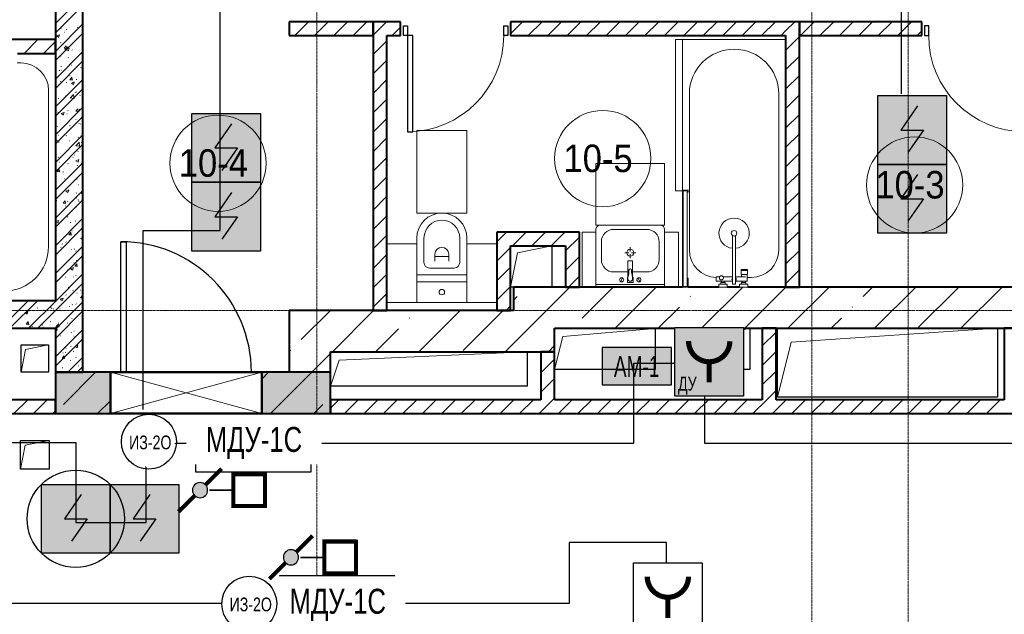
# Model space of a CAD drawing. Header units: millimetres. Extents: x -816133 to 919604, y 87941 to 147341.
# Tile 140 of 256: x -25812 to -18652, y 129264 to 133589. Entities that reach past the tile are written whole.
import ezdxf
from ezdxf.enums import TextEntityAlignment as Align

# ---------------------------------------------------------------- set-up
doc = ezdxf.new("R2010")
doc.units = ezdxf.units.MM
doc.set_wipeout_variables(frame=1)
doc.linetypes.add('ADSK_Линия сетки', pattern=[25, 20, -2.5, 0, -2.5])
doc.linetypes.add('Линия сетки', pattern=[25, 20, -2.5, 0, -2.5])
for name, color, linetype, lineweight in [('_АПС_Оборудование', 1, 'Continuous', 30), ('A-000-M_MASS', 7, 'Continuous', 18), ('A-010-A_ROOM', 7, 'Continuous', 20), ('A-200-M_WALL', 7, 'Continuous', 18), ('A-200-M_WALL_EXT', 7, 'Continuous', 18), ('A-200-M_WALL_INT', 7, 'Continuous', 18), ('A-200-M_WALL_PAT', 7, 'Continuous', 40), ('A-314-M_WINDOW', 7, 'Continuous', 18), ('A-325-M_DOOR', 7, 'Continuous', 18), ('A-325-M_DOOR_PANEL', 7, 'Continuous', 30), ('A-700-M_FFE', 7, 'Continuous', 18), ('M-520-M_DRAINAGE_FW', 7, 'Continuous', 18), ('RC-Извещатели_пожарные', 1, 'Continuous', 30), ('Z-030-M_GRID', 7, 'Continuous', 9), ('Z-060-M_DETAIL', 7, 'Continuous', 18), ('ОС', 5, 'Continuous', 25), ('СОУЭ', 1, 'Continuous', 30), ('СС-011-ПОЖ-СИГНАЛИЗАЦИЯ', 1, 'Continuous', 30), ('УГО АПС и АПЗ$0$_АПС_Оборудование', 1, 'Continuous', 30), ('УГО АПС и АПЗ$0$СС-011-ПОЖ-СИГНАЛИЗАЦИЯ', 1, 'Continuous', 30)]:
    doc.layers.add(name, color=color, linetype=linetype, lineweight=lineweight)
for name, color, linetype in [('EI_HATCH_GALV', 7, 'Continuous'), ('АПС', 5, 'Continuous'), ('ССПС', 5, 'Continuous')]:
    doc.layers.add(name, color=color, linetype=linetype)
doc.styles.add('1111', font='ARIALN.TTF')
doc.styles.add('Arial Narrow', font='ARIALN.TTF', dxfattribs={"width": 0.9, "height": 600})
doc.styles.add('Arial_2', font='arial.ttf', dxfattribs={"width": 0.9, "height": 400})
doc.styles.add('ISOCPEUR', font='isocpeur.ttf', dxfattribs={"height": 300})
doc.styles.get("Standard").update_dxf_attribs({"font": 'isocpeur.ttf', "width": 0.9})

# ---------------------------------------------------------------- blocks, each defined once
blk = doc.blocks.new('10эт')
at = {"layer": 'A-200-M_WALL_PAT', "lineweight": 18}
h = blk.add_hatch(color=9, dxfattribs=at)
h.paths.add_polyline_path([(336751.7, 129601.1), (336751.7, 129901.1), (336251.7, 129901.1), (336251.7, 129601.1), (336345.6, 129601.1)])
h.paths.add_polyline_path([(335151.5, 129601.1), (335151.5, 129901.1), (334751.5, 129901.1), (334751.5, 129601.1), (334854.4, 129601.1)])
at = {"layer": 'A-000-M_MASS', "color": 9, "lineweight": 30}
for p, q in [((338062, 130521.1), (338062, 130821.1)), ((338362, 130821.1), (338362, 130521.1)), ((338081.7, 130521.1), (338062, 130521.1)), ((339111.7, 130221), (339111.7, 129921)), ((339601.7, 129921.1), (339601.7, 130221.1)), ((339801.7, 130221.1), (339801.7, 129921.1)), ((340001.7, 129721.1), (340001.7, 130221.1)), ((341601.7, 130221.1), (341601.7, 129721.1)), ((334501.7, 129901.1), (334501.7, 130101.1)), ((334501.7, 130101.1), (334701.7, 130101.1)), ((334701.7, 130101.1), (334701.7, 129901.1)), ((338181.7, 130051), (338181.7, 129801.3)), ((334701.7, 129901.1), (334501.7, 129901.1)), ((339111.7, 129921), (338381.7, 129921)), ((339801.7, 129921.1), (339601.7, 129921.1)), ((338181.7, 129801.3), (336751.7, 129801.3)), ((341601.7, 129721.1), (340001.7, 129721.1)), ((334496.7, 129196.1), (334496.7, 129406.1)), ((334496.7, 129406.1), (334706.7, 129406.1)), ((334706.7, 129406.1), (334706.7, 129196.1)), ((334706.7, 129196.1), (334496.7, 129196.1))]:
    blk.add_line(p, q, dxfattribs=at)
at = {"layer": 'A-000-M_MASS', "color": 9}
for p, q in [((338112, 130771.1), (338362, 130821.1)), ((338062, 130521.1), (338112, 130771.1)), ((338441.7, 130161), (339111.7, 130221)), ((339601.7, 129921.1), (339641.7, 130181.1)), ((339641.7, 130181.1), (339801.7, 130221.1)), ((340101.7, 130121.1), (341601.7, 130221.1)), ((334535.1, 130067.7), (334701.7, 130101.1)), ((338381.7, 129921), (338441.7, 130161)), ((340001.7, 129721.1), (340101.7, 130121.1)), ((334501.7, 129901.1), (334535.1, 130067.7)), ((336814.2, 129988.8), (338177.2, 130051)), ((336751.7, 129801.3), (336814.2, 129988.8)), ((334531.7, 129371.1), (334706.7, 129406.1)), ((334496.7, 129196.1), (334531.7, 129371.1))]:
    blk.add_line(p, q, dxfattribs=at)
at = {"layer": 'A-010-A_ROOM', "color": 9}
for centre in [(335934, 131421.9), (338731.5, 131455.8), (340999.7, 131263.8)]:
    blk.add_circle(centre, 350, dxfattribs=at)
at = {"layer": 'A-200-M_WALL', "color": 9, "lineweight": 40}
for p, q in [((335151.5, 129901.1), (334751.5, 129901.1)), ((334751.5, 129901.1), (334751.5, 129601.1)), ((336751.7, 129901.1), (336251.7, 129901.1)), ((336751.7, 129601.1), (336751.7, 129901.1)), ((336251.7, 129811.1), (336251.7, 129601.1)), ((334751.5, 129601.1), (335151.5, 129601.1)), ((336251.7, 129601.1), (336751.7, 129601.1))]:
    blk.add_line(p, q, dxfattribs=at)
at = {"layer": 'A-200-M_WALL_EXT', "color": 9, "lineweight": 40}
for p, q in [((338381.7, 130521.1), (338081.7, 130521.1)), ((338081.7, 130521.1), (338081.7, 130351)), ((339311.7, 130521.1), (338381.7, 130521.1)), ((339576.9, 130521.1), (339351.7, 130521.1)), ((339726.7, 130521.1), (339636.7, 130521.1)), ((343351.7, 130521.1), (339786.5, 130521.1)), ((336751.7, 130351), (336451.7, 130351)), ((336451.7, 130351), (336451.7, 129901.1)), ((338081.7, 130351), (336751.7, 130351)), ((338381.7, 130221.1), (343351.7, 130221.1)), ((338381.7, 130051), (338381.7, 130221.1)), ((336751.7, 130051), (338081.7, 130051)), ((336751.7, 129601.1), (336751.7, 130051)), ((338081.7, 130051), (338381.7, 130051)), ((335151.5, 129901.1), (334751.5, 129901.1)), ((334751.5, 129901.1), (334751.5, 129601.1)), ((336451.7, 129901.1), (336251.7, 129901.1)), ((336251.7, 129811.1), (336251.7, 129601.1)), ((334751.5, 129601.1), (335151.5, 129601.1)), ((336251.7, 129601.1), (336451.7, 129601.1)), ((336451.7, 129601.1), (336751.7, 129601.1))]:
    blk.add_line(p, q, dxfattribs=at)
at = {"layer": 'A-200-M_WALL_INT', "color": 9, "lineweight": 40}
for p, q in [((334751.7, 136951.1), (334751.7, 130421.1)), ((334951.7, 129901.1), (334951.7, 136951.1)), ((337061.7, 132451.1), (336451.7, 132451.1)), ((336451.7, 132451.1), (336451.7, 132351.1)), ((337061.7, 132451.1), (337061.7, 130351.1)), ((337161.7, 132451.1), (337061.7, 132451.1)), ((337061.7, 132351.1), (337061.7, 132451.1)), ((337261.7, 132451.1), (337161.7, 132451.1)), ((337261.7, 132351.1), (337261.7, 132451.1)), ((340061.7, 132451.1), (338061.7, 132451.1)), ((338061.7, 132451.1), (338061.7, 132351.1)), ((340161.7, 132451.1), (340061.7, 132451.1)), ((340161.7, 130521.1), (340161.7, 132451.1)), ((341051.7, 132451.1), (340161.7, 132451.1)), ((340161.7, 132451.1), (340161.7, 132351.1)), ((341051.7, 132351.1), (341051.7, 132451.1)), ((334751.7, 132321.1), (332951.7, 132321.1)), ((334751.7, 132221.1), (334751.7, 132321.1)), ((336451.7, 132351.1), (337061.7, 132351.1)), ((337161.7, 130351.1), (337161.7, 132351.1)), ((337161.7, 132351.1), (337261.7, 132351.1)), ((338061.7, 132351.1), (340061.7, 132351.1)), ((340061.7, 132351.1), (340061.7, 130521.1)), ((340161.7, 132351.1), (341051.7, 132351.1)), ((334476.5, 132221.1), (334751.7, 132221.1)), ((338461.7, 130921.1), (337961.7, 130921.1)), ((337961.7, 130921.1), (337961.7, 130821.1)), ((338561.7, 130921.1), (338461.7, 130921.1)), ((338561.7, 130521.1), (338561.7, 130921.1)), ((337961.7, 130821.1), (337961.7, 130351)), ((338061.7, 130821.1), (338461.7, 130821.1)), ((338061.7, 130351), (338061.7, 130821.1)), ((338461.7, 130821.1), (338461.7, 130521.1)), ((338461.7, 130521.1), (338561.7, 130521.1)), ((340061.7, 130521.1), (340161.7, 130521.1)), ((334751.7, 130421.1), (333251.7, 130421.1)), ((337061.7, 130351.1), (337161.7, 130351.1)), ((337961.7, 130351), (338061.7, 130351)), ((333251.7, 130221.1), (334751.7, 130221.1)), ((334751.7, 130221.1), (334751.7, 129901.1)), ((339991.7, 130221.1), (339891.7, 130221.1)), ((339891.7, 130221.1), (339891.7, 129701.1)), ((339991.7, 129701.1), (339991.7, 130221.1)), ((341751.7, 130221.1), (341651.7, 130221.1)), ((341651.7, 130221.1), (341651.7, 129701.1)), ((338381.7, 130051), (338281.7, 130051)), ((338281.7, 130051), (338281.7, 129701.1)), ((338381.7, 129701.1), (338381.7, 130051)), ((334751.7, 129901.1), (334951.7, 129901.1)), ((334751.7, 129701.1), (333251.7, 129701.1)), ((334751.7, 129601.1), (334751.7, 129701.1)), ((338281.7, 129701.1), (336751.7, 129701.1)), ((336751.7, 129701.1), (336751.7, 129601.1)), ((339891.7, 129701.1), (338381.7, 129701.1)), ((341651.7, 129701.1), (339991.7, 129701.1)), ((333251.7, 129601.1), (334751.7, 129601.1)), ((336751.7, 129601.1), (345051.7, 129601.1))]:
    blk.add_line(p, q, dxfattribs=at)
at = {"layer": 'A-200-M_WALL_PAT', "color": 9, "linetype": 'Continuous', "lineweight": 9}
for p, q in [((334751.7, 132437.6), (334951.7, 132637.6)), ((334751.7, 132370.3), (334951.7, 132570.3)), ((334839.9, 132460.5), (334843.2, 132460.9)), ((334751.7, 132235.6), (334951.7, 132435.6)), ((334751.7, 132415.9), (334752.6, 132415.3)), ((334791.1, 132399.6), (334793.8, 132401.7)), ((334831.4, 132394.8), (334833.9, 132392.5)), ((334912.5, 132410.3), (334915.3, 132408.5)), ((334947.6, 132421.1), (334950.3, 132423.2)), ((336493, 132351.1), (336593, 132451.1)), ((336634.4, 132351.1), (336734.4, 132451.1)), ((336775.9, 132351.1), (336875.9, 132451.1)), ((336917.3, 132351.1), (337017.3, 132451.1)), ((337061.7, 132354.1), (337158.7, 132451.1)), ((337200.1, 132351.1), (337261.7, 132412.7)), ((338061.7, 132364.1), (338148.6, 132451.1)), ((338190.1, 132351.1), (338290.1, 132451.1)), ((338331.5, 132351.1), (338431.5, 132451.1)), ((338472.9, 132351.1), (338572.9, 132451.1)), ((338614.3, 132351.1), (338714.3, 132451.1)), ((338755.8, 132351.1), (338855.8, 132451.1)), ((338897.2, 132351.1), (338997.2, 132451.1)), ((339038.6, 132351.1), (339138.6, 132451.1)), ((339180, 132351.1), (339280, 132451.1)), ((339321.4, 132351.1), (339421.4, 132451.1)), ((339462.9, 132351.1), (339562.9, 132451.1)), ((339604.3, 132351.1), (339704.3, 132451.1)), ((339745.7, 132351.1), (339845.7, 132451.1)), ((339887.1, 132351.1), (339987.1, 132451.1)), ((340061.7, 132384.2), (340128.5, 132451.1)), ((340170, 132351.1), (340270, 132451.1)), ((340311.4, 132351.1), (340411.4, 132451.1)), ((340452.8, 132351.1), (340552.8, 132451.1)), ((340594.2, 132351.1), (340694.2, 132451.1)), ((340735.6, 132351.1), (340835.6, 132451.1)), ((340877.1, 132351.1), (340977.1, 132451.1)), ((334524.5, 132221.1), (334624.5, 132321.1)), ((334751.7, 132168.2), (334951.7, 132368.2)), ((334759.6, 132348.9), (334774.8, 132338.7)), ((334759.7, 132340.3), (334763, 132340.7)), ((334759.8, 132348.7), (334781.1, 132356.9)), ((334775, 132337.5), (334781.2, 132355.9)), ((334814, 132376.2), (334816.9, 132374.4)), ((334904.4, 132327.9), (334906.9, 132325.6)), ((334943.9, 132319.6), (334946.5, 132321.7)), ((337058.7, 132351.1), (337061.7, 132354.1)), ((340028.5, 132351.1), (340061.7, 132384.2)), ((340061.7, 132242.8), (340161.7, 132342.8)), ((341018.5, 132351.1), (341051.7, 132384.3)), ((334666, 132221.1), (334751.7, 132306.8)), ((334787.4, 132298.2), (334790, 132300.2)), ((334814.5, 132258.5), (334832.7, 132256.9)), ((334814.7, 132258.5), (334829.4, 132276)), ((334819.6, 132243.7), (334843.3, 132268.4)), ((334833, 132255.9), (334829.5, 132275)), ((334846.4, 132240.5), (334843, 132269.5)), ((334851.8, 132255.3), (334854.7, 132253.5)), ((334871.7, 132245.4), (334875.1, 132245.8)), ((334948.3, 132255.5), (334951.6, 132255.9)), ((337061.7, 132212.7), (337161.7, 132312.7)), ((334751.7, 132033.5), (334951.7, 132233.5)), ((334783.7, 132196.7), (334786.3, 132198.8)), ((334819.5, 132243.8), (334846.6, 132239.6)), ((334843.1, 132190.7), (334845.6, 132188.4)), ((334940.2, 132218.2), (334942.8, 132220.2)), ((334941.6, 132226.2), (334951.7, 132219.3)), ((334941.7, 132226), (334951.7, 132229.8)), ((340061.7, 132101.4), (340161.7, 132201.4)), ((334751.7, 131966.2), (334951.7, 132166.2)), ((334791.5, 132125.2), (334794.9, 132125.6)), ((334868.1, 132135.2), (334871.4, 132135.7)), ((334936.5, 132116.7), (334939.1, 132118.8)), ((337061.7, 132071.2), (337161.7, 132171.2)), ((334751.7, 131831.5), (334951.7, 132031.5)), ((334780, 132095.3), (334782.6, 132097.3)), ((334792.5, 132099.6), (334795.3, 132097.8)), ((334856.7, 132058.7), (334859.6, 132056.8)), ((334857, 132029.2), (334871.7, 132046.7)), ((334875.3, 132026.6), (334871.8, 132045.7)), ((334903.4, 132030.2), (334906.7, 132030.7)), ((340061.7, 131960), (340161.7, 132060)), ((334751.7, 131764.1), (334951.7, 131964.1)), ((334776.3, 131993.8), (334778.9, 131995.8)), ((334787.9, 132015), (334791.3, 132015.5)), ((334830.5, 132008.8), (334833, 132006.6)), ((334856.8, 132029.2), (334875, 132027.7)), ((334867.4, 132005.2), (334882.6, 131994.9)), ((334867.6, 132005), (334888.9, 132013.2)), ((334882.8, 131993.8), (334889, 132012.2)), ((334932.8, 132015.2), (334935.4, 132017.3)), ((337061.7, 131929.8), (337161.7, 132029.8)), ((334772.6, 131892.3), (334775.2, 131894.4)), ((334823.2, 131910), (334826.5, 131910.4)), ((334859.9, 131896.4), (334887.1, 131892.2)), ((334860, 131896.3), (334883.7, 131921)), ((334886.8, 131893.1), (334883.4, 131922.1)), ((334894.5, 131937.8), (334897.4, 131936)), ((334903.5, 131941.9), (334906, 131939.7)), ((334929.1, 131913.8), (334931.7, 131915.8)), ((337061.7, 131788.4), (337161.7, 131888.4)), ((340061.7, 131818.5), (340161.7, 131918.5)), ((334751.7, 131629.4), (334951.7, 131829.4)), ((334899.3, 131800), (334914, 131817.5)), ((334917.6, 131797.3), (334914, 131816.4)), ((334751.7, 131562.1), (334951.7, 131762.1)), ((334768.9, 131790.9), (334771.5, 131792.9)), ((334793.3, 131784.1), (334808.4, 131773.9)), ((334793.4, 131783.9), (334814.7, 131792.1)), ((334808.7, 131772.7), (334814.8, 131791.2)), ((334835.2, 131782), (334838, 131780.2)), ((334842.2, 131804.7), (334844.7, 131802.5)), ((334899.1, 131800), (334917.3, 131798.4)), ((334925.4, 131812.3), (334928, 131814.4)), ((334935.2, 131815.1), (334938.6, 131815.5)), ((337061.7, 131647), (337161.7, 131747)), ((340061.7, 131677.1), (340161.7, 131777.1)), ((334765.2, 131689.4), (334767.8, 131691.4)), ((334855.1, 131694.9), (334858.4, 131695.3)), ((334899.5, 131741.1), (334902.3, 131739.3)), ((334921.6, 131710.8), (334924.3, 131712.9)), ((334931.6, 131705), (334934.9, 131705.4)), ((334751.7, 131427.4), (334951.7, 131627.4)), ((334774.5, 131627.1), (334777.4, 131625.3)), ((334829.6, 131622.9), (334832.1, 131620.6)), ((334917.9, 131609.4), (334920.6, 131611.4)), ((334937.3, 131620.2), (334940.1, 131618.4)), ((337061.7, 131505.5), (337161.7, 131605.5)), ((340061.7, 131535.7), (340161.7, 131635.7)), ((334751.7, 131360), (334951.7, 131560)), ((334761.4, 131587.9), (334764.1, 131590)), ((334774.9, 131574.7), (334778.2, 131575.1)), ((334851.4, 131584.7), (334854.8, 131585.2)), ((334900.4, 131548.9), (334924.1, 131573.7)), ((334900.4, 131549.1), (334927.5, 131544.9)), ((334902.6, 131556), (334905.1, 131553.7)), ((334927.2, 131545.8), (334923.8, 131574.7)), ((334941.4, 131570.7), (334951.7, 131569.8)), ((334941.6, 131570.7), (334951.7, 131582.8)), ((334757.7, 131486.5), (334760.4, 131488.5)), ((334771.3, 131464.5), (334774.6, 131465)), ((334877.9, 131464.5), (334880.7, 131462.7)), ((334886.7, 131479.7), (334890, 131480.2)), ((334914.2, 131507.9), (334916.9, 131510)), ((337061.7, 131364.1), (337161.7, 131464.1)), ((340061.7, 131394.3), (340161.7, 131494.3)), ((334751.7, 131225.3), (334951.7, 131425.3)), ((334754, 131385), (334756.7, 131387)), ((334779.5, 131430.4), (334782.3, 131428.6)), ((334841.3, 131418.8), (334843.8, 131416.5)), ((334901, 131440.4), (334916.2, 131430.2)), ((334901.2, 131440.2), (334922.5, 131448.4)), ((334910.5, 131406.5), (334913.2, 131408.5)), ((334916.4, 131429), (334922.6, 131447.4)), ((334942.2, 131423.5), (334945, 131421.7)), ((334751.7, 131157.9), (334951.7, 131357.9)), ((334765.1, 131360.6), (334783.3, 131359)), ((334765.2, 131360.5), (334779.9, 131378.1)), ((334783.5, 131357.9), (334780, 131377)), ((334806.5, 131359.5), (334809.8, 131359.9)), ((337061.7, 131222.7), (337161.7, 131322.7)), ((340061.7, 131252.9), (340161.7, 131352.9)), ((334751.7, 131284.6), (334753, 131285.6)), ((334817.3, 131309.5), (334820.1, 131307.7)), ((334906.8, 131305), (334909.5, 131307)), ((334918.6, 131264.6), (334921.9, 131265)), ((334751.7, 131023.2), (334951.7, 131223.2)), ((334826.9, 131219.4), (334842, 131209.1)), ((334827, 131219.2), (334848.3, 131227.4)), ((334828.7, 131236.9), (334831.2, 131234.6)), ((334842.3, 131208), (334848.4, 131226.4)), ((334903.1, 131203.5), (334905.8, 131205.6)), ((334940.8, 131201.6), (334951.7, 131213)), ((334940.8, 131201.7), (334951.7, 131200)), ((337061.7, 131081.3), (337161.7, 131181.3)), ((340061.7, 131111.4), (340161.7, 131211.4)), ((334751.7, 130955.9), (334951.7, 131155.9)), ((334757.9, 131153.8), (334760.7, 131152)), ((334807.3, 131131.3), (334825.6, 131129.7)), ((334807.5, 131131.3), (334822.2, 131148.8)), ((334822.2, 131112.9), (334825, 131111.1)), ((334825.8, 131128.7), (334822.3, 131147.8)), ((334838.4, 131144.4), (334841.7, 131144.8)), ((334899.4, 131102.1), (334902.1, 131104.1)), ((334901.7, 131170), (334904.2, 131167.7)), ((334914.9, 131154.5), (334918.3, 131154.9)), ((334920.6, 131146.9), (334923.4, 131145.1)), ((334834.8, 131034.2), (334838.1, 131034.7)), ((334840.4, 131032.8), (334842.9, 131030.5)), ((334950.2, 131049.4), (334951.7, 131049.6)), ((337061.7, 130939.9), (337161.7, 131039.9)), ((340061.7, 130970), (340161.7, 131070)), ((334751.7, 130821.2), (334951.7, 131021.2)), ((334752.7, 130998.3), (334767.9, 130988.1)), ((334752.8, 130998.2), (334774.2, 131006.3)), ((334758.2, 131024.2), (334761.5, 131024.6)), ((334768.1, 130986.9), (334774.3, 131005.4)), ((334860, 130992), (334862.8, 130990.2)), ((334895.7, 131000.6), (334898.4, 131002.6)), ((334751.7, 130753.8), (334951.7, 130953.8)), ((334754.6, 130914), (334757.9, 130914.5)), ((334849.6, 130902), (334867.9, 130900.4)), ((334849.8, 130902), (334864.5, 130919.5)), ((334868.1, 130899.4), (334864.6, 130918.5)), ((334870, 130929.2), (334873.3, 130929.7)), ((334892, 130899.1), (334894.7, 130901.2)), ((337061.7, 130798.4), (337161.7, 130898.4)), ((337961.7, 130849.9), (338032.9, 130921.1)), ((338074.3, 130821.1), (338174.3, 130921.1)), ((338215.7, 130821.1), (338315.7, 130921.1)), ((338357.1, 130821.1), (338457.1, 130921.1)), ((340061.7, 130828.6), (340161.7, 130928.6)), ((334751.7, 130619.1), (334951.7, 130819.1)), ((334800.6, 130836.2), (334803.5, 130834.4)), ((334827.8, 130850.9), (334830.3, 130848.7)), ((334934.6, 130875.6), (334949.8, 130865.4)), ((334934.8, 130875.4), (334951.7, 130881.9)), ((334950, 130864.2), (334951.7, 130869.2)), ((338461.7, 130784.2), (338561.7, 130884.2)), ((334751.7, 130551.8), (334951.7, 130751.8)), ((334789.8, 130809), (334793.2, 130809.4)), ((334864.9, 130795.3), (334867.7, 130793.5)), ((334888.3, 130797.7), (334890.9, 130799.7)), ((334900.8, 130784), (334903.3, 130781.8)), ((337061.7, 130657), (337161.7, 130757)), ((337961.7, 130708.5), (338061.7, 130808.5)), ((338461.7, 130642.8), (338561.7, 130742.8)), ((340061.7, 130687.2), (340161.7, 130787.2)), ((334884.6, 130696.2), (334887.2, 130698.2)), ((334891.9, 130672.8), (334910.1, 130671.2)), ((334892.1, 130672.7), (334906.8, 130690.3)), ((334901.9, 130714.1), (334905.2, 130714.5)), ((334902.7, 130674.4), (334905.5, 130672.6)), ((334910.4, 130670.1), (334906.9, 130689.2)), ((334751.7, 130417.1), (334951.7, 130617.1)), ((334839.5, 130646.8), (334842, 130644.6)), ((334860.5, 130654.6), (334875.6, 130644.4)), ((334860.6, 130654.4), (334882, 130662.6)), ((334875.9, 130643.2), (334882.1, 130661.6)), ((334898.3, 130604), (334901.6, 130604.4)), ((337061.7, 130515.6), (337161.7, 130615.6)), ((337961.7, 130567.1), (338061.7, 130667.1)), ((338481.4, 130521.1), (338561.7, 130601.4)), ((340061.7, 130545.7), (340161.7, 130645.7)), ((334751.7, 130349.7), (334951.7, 130549.7)), ((334821.7, 130593.9), (334825, 130594.3)), ((334880.9, 130594.7), (334883.5, 130596.8)), ((334818.1, 130483.7), (334821.4, 130484.2)), ((334826.9, 130465), (334829.4, 130462.7)), ((334843.3, 130518.7), (334846.2, 130516.9)), ((334877.2, 130493.3), (334879.8, 130495.3)), ((334907.6, 130477.7), (334910.4, 130475.9)), ((334933.5, 130498.9), (334936.8, 130499.4)), ((334934.4, 130443.5), (334949.1, 130461)), ((334951.7, 130446.1), (334949.2, 130460)), ((337061.7, 130374.2), (337161.7, 130474.2)), ((337961.7, 130425.6), (338061.7, 130525.6)), ((338381.7, 130410.1), (338492.7, 130521.1)), ((338581.8, 130295.8), (338807, 130521.1)), ((338821.3, 130221.1), (339121.3, 130521.1)), ((339367.6, 130453), (339369.9, 130455.4)), ((339449.9, 130221.1), (339749.9, 130521.1)), ((339764.2, 130221.1), (340064.2, 130521.1)), ((340078.6, 130221.1), (340378.6, 130521.1)), ((340624.8, 130453), (340692.9, 130521.1)), ((340707.2, 130221.1), (341007.2, 130521.1)), ((341021.5, 130221.1), (341321.5, 130521.1)), ((341335.8, 130221.1), (341635.8, 130521.1)), ((334353.6, 130221.1), (334553.6, 130421.1)), ((334421, 130221.1), (334621, 130421.1)), ((334555.7, 130221.1), (334751.7, 130417.1)), ((334751.7, 130215), (334951.7, 130415)), ((334786.3, 130433.6), (334801.5, 130423.3)), ((334786.5, 130433.4), (334807.8, 130441.6)), ((334801.7, 130422.2), (334807.9, 130440.6)), ((334873.5, 130391.8), (334876.1, 130393.8)), ((334899.9, 130398.1), (334902.4, 130395.8)), ((334934.2, 130443.5), (334951.7, 130442)), ((338028.5, 130351), (338061.7, 130384.2)), ((338081.7, 130424.4), (338110.3, 130453)), ((338081.7, 130110.1), (338381.7, 130410.1)), ((334530.2, 130335.2), (334545.4, 130325)), ((334530.4, 130335.1), (334551.7, 130343.3)), ((334544.4, 130337), (334546.9, 130334.8)), ((334545.6, 130323.9), (334551.8, 130342.3)), ((334558.7, 130347.5), (334561.3, 130349.5)), ((334620, 130370.6), (334622.8, 130368.8)), ((334623, 130221.1), (334751.7, 130349.7)), ((334661.3, 130353.5), (334664.6, 130353.9)), ((334717, 130370.3), (334719.6, 130372.4)), ((334722.2, 130367.5), (334724.7, 130365.3)), ((334737.9, 130363.5), (334741.2, 130364)), ((334751.7, 130147.7), (334951.7, 130347.7)), ((334782.7, 130363.7), (334785.5, 130361.9)), ((334853.3, 130378.7), (334856.7, 130379.2)), ((334945.4, 130356.9), (334948.2, 130355.1)), ((336538.8, 130138.7), (336751.2, 130351)), ((336765.5, 130051), (337065.5, 130351)), ((337394.1, 130051), (337694.1, 130351)), ((337717.5, 130060.1), (338008.4, 130351)), ((339135.6, 130221.1), (339289, 130374.4)), ((340546.2, 130374.4), (340548.6, 130376.8)), ((334539.3, 130252.5), (334557.5, 130250.9)), ((334539.4, 130252.5), (334554.1, 130270)), ((334557.7, 130249.8), (334554.2, 130269)), ((334555, 130246), (334557.6, 130248.1)), ((334657.7, 130243.3), (334661, 130243.8)), ((334713.3, 130268.9), (334715.9, 130270.9)), ((334758.1, 130233.3), (334772.8, 130250.8)), ((334776.4, 130230.7), (334772.8, 130249.8)), ((334773.2, 130258.5), (334776.5, 130259)), ((334838.6, 130260.9), (334841.1, 130258.6)), ((334869.8, 130290.3), (334872.4, 130292.4)), ((337324.6, 130295.8), (337326.9, 130298.2)), ((340392.9, 130221.1), (340467.7, 130295.8)), ((334581.1, 130233.2), (334584.5, 130233.7)), ((334660.8, 130230.4), (334663.3, 130228.1)), ((334747.4, 130221.1), (334751.7, 130225.6)), ((334751.7, 130225.6), (334760.5, 130234.7)), ((334751.7, 130013), (334951.7, 130213)), ((334751.7, 130207.7), (334763.8, 130205.9)), ((334757.9, 130233.4), (334776.1, 130231.8)), ((334763.5, 130206.8), (334760.2, 130235.7)), ((334866, 130188.9), (334868.7, 130190.9)), ((334886.1, 130201.1), (334888.9, 130199.3)), ((337079.8, 130051), (337246, 130217.3)), ((339891.7, 130092.9), (339991.7, 130192.9)), ((334751.7, 129945.6), (334951.7, 130145.6)), ((334787.6, 130167.1), (334790.4, 130165.3)), ((334885.2, 130163.6), (334888.5, 130164)), ((334894.2, 130089.6), (334915.6, 130097.8)), ((334950.3, 130160.2), (334951.7, 130159.3)), ((338022.7, 130051), (338081.7, 130110.1)), ((334805, 130043.4), (334808.3, 130043.8)), ((334825.4, 130046.2), (334828.2, 130044.4)), ((334826, 130079), (334828.5, 130076.7)), ((334862.3, 130087.4), (334865, 130089.4)), ((334881.6, 130053.5), (334884.9, 130053.9)), ((334894.1, 130089.8), (334909.3, 130079.6)), ((334909.5, 130078.4), (334915.7, 130096.9)), ((336451.7, 129737.3), (336751.7, 130037.3)), ((336460.2, 130060.1), (336462.6, 130062.5)), ((338281.7, 130038.5), (338294.2, 130051)), ((338337, 130051), (338381.7, 130095.8)), ((339891.7, 129951.5), (339991.7, 130051.5)), ((334800.2, 130004.1), (334818.4, 130002.5)), ((334800.4, 130004.1), (334815.1, 130021.6)), ((334818.6, 130001.5), (334815.1, 130020.6)), ((334841.9, 129901.1), (334951.7, 130010.9)), ((334858.6, 129985.9), (334861.3, 129988)), ((334899, 130012.1), (334901.5, 130009.8)), ((338281.7, 129897.1), (338381.7, 129997.1)), ((334801.4, 129933.3), (334804.7, 129933.7)), ((334810.1, 129667.2), (335043.9, 129901.1)), ((334909.2, 129901.1), (334951.7, 129943.6)), ((334916.8, 129948.5), (334920.2, 129948.9)), ((336251.7, 129851.6), (336301.2, 129901.1)), ((339891.7, 129810.1), (339991.7, 129910.1)), ((338281.7, 129755.7), (338381.7, 129855.7)), ((339924.1, 129701.1), (339991.7, 129768.6)), ((334450.1, 129601.1), (334550.1, 129701.1)), ((334591.5, 129601.1), (334691.5, 129701.1)), ((335058.2, 129601.1), (335151.5, 129694.3)), ((336315.5, 129601.1), (336451.7, 129737.3)), ((336751.7, 129639.9), (336812.9, 129701.1)), ((336854.3, 129601.1), (336954.3, 129701.1)), ((336995.7, 129601.1), (337095.7, 129701.1)), ((337137.1, 129601.1), (337237.1, 129701.1)), ((337278.5, 129601.1), (337378.5, 129701.1)), ((337420, 129601.1), (337520, 129701.1)), ((337561.4, 129601.1), (337661.4, 129701.1)), ((337702.8, 129601.1), (337802.8, 129701.1)), ((337844.2, 129601.1), (337944.2, 129701.1)), ((337985.6, 129601.1), (338085.6, 129701.1)), ((338127.1, 129601.1), (338227.1, 129701.1)), ((338268.5, 129601.1), (338368.5, 129701.1)), ((338368.5, 129701.1), (338381.7, 129714.3)), ((338409.9, 129601.1), (338509.9, 129701.1)), ((338551.3, 129601.1), (338651.3, 129701.1)), ((338692.8, 129601.1), (338792.8, 129701.1)), ((338834.2, 129601.1), (338934.2, 129701.1)), ((338975.6, 129601.1), (339075.6, 129701.1)), ((339117, 129601.1), (339217, 129701.1)), ((339258.4, 129601.1), (339358.4, 129701.1)), ((339399.9, 129601.1), (339499.9, 129701.1)), ((339541.3, 129601.1), (339641.3, 129701.1)), ((339682.7, 129601.1), (339782.7, 129701.1)), ((339824.1, 129601.1), (339924.1, 129701.1)), ((339965.5, 129601.1), (340065.5, 129701.1)), ((340107, 129601.1), (340207, 129701.1)), ((340248.4, 129601.1), (340348.4, 129701.1)), ((340389.8, 129601.1), (340489.8, 129701.1)), ((340531.2, 129601.1), (340631.2, 129701.1)), ((340672.7, 129601.1), (340772.7, 129701.1)), ((340814.1, 129601.1), (340914.1, 129701.1)), ((340955.5, 129601.1), (341055.5, 129701.1)), ((341096.9, 129601.1), (341196.9, 129701.1)), ((341238.3, 129601.1), (341338.3, 129701.1)), ((341379.8, 129601.1), (341479.8, 129701.1)), ((341521.2, 129601.1), (341621.2, 129701.1)), ((334733, 129601.1), (334751.7, 129619.8)), ((336629.8, 129601.1), (336696, 129667.2))]:
    blk.add_line(p, q, dxfattribs=at)
at = {"layer": 'A-314-M_WINDOW', "color": 9, "lineweight": 50}
for p, q in [((335151.5, 129601.1), (335151.5, 129901.1)), ((335151.5, 129901.1), (336251.5, 129901.1)), ((336251.5, 129901.1), (336251.5, 129601.1)), ((336251.5, 129601.1), (335151.5, 129601.1))]:
    blk.add_line(p, q, dxfattribs=at)
at = {"layer": 'A-325-M_DOOR', "color": 9, "lineweight": 30}
for p, q in [((337281.7, 132421.1), (337311.7, 132421.1)), ((337281.7, 132351.1), (337281.7, 132421.1)), ((337311.7, 132421.1), (337311.7, 132351.1)), ((338011.7, 132351.1), (338011.7, 132421.1)), ((338011.7, 132421.1), (338041.7, 132421.1)), ((338041.7, 132421.1), (338041.7, 132351.1)), ((341101.7, 132421.1), (341071.7, 132421.1)), ((341071.7, 132421.1), (341071.7, 132351.1)), ((341101.7, 132351.1), (341101.7, 132421.1)), ((337311.7, 132351.1), (337281.7, 132351.1)), ((337311.7, 132351.1), (337311.7, 131651.1)), ((337351.7, 132351.1), (337311.7, 132351.1)), ((337311.7, 132351.1), (337311.7, 131651.1)), ((337351.7, 131651.1), (337351.7, 132351.1)), ((338041.7, 132351.1), (338011.7, 132351.1)), ((341071.7, 132351.1), (341101.7, 132351.1)), ((337311.7, 131651.1), (337351.7, 131651.1)), ((336251.7, 129901.1), (336251.7, 129811.1))]:
    blk.add_line(p, q, dxfattribs=at)
at = {"layer": 'A-325-M_DOOR', "color": 9, "lineweight": 9}
for centre, start, end in [((337311.7, 132351.1), 270, 0), ((341801.7, 132351.1), 180, 270)]:
    blk.add_arc(centre, 700, start, end, dxfattribs=at)
at = {"layer": 'A-325-M_DOOR_PANEL', "color": 9}
for p, q in [((335226.7, 130851.1), (335266.7, 130851.1)), ((335226.7, 129901.1), (335226.7, 130851.1)), ((335266.7, 130851.1), (335266.7, 129901.1))]:
    blk.add_line(p, q, dxfattribs=at)
blk.add_arc((335226.7, 129901.1), 950, 0, 90, dxfattribs=at)
at = {"layer": 'A-700-M_FFE', "color": 9, "lineweight": 9}
for p, q in [((339311.7, 132321.1), (339261.7, 132321.1)), ((339261.7, 132321.1), (339261.7, 131221.1)), ((339311.7, 131225.9), (339311.7, 132321.1)), ((337744.2, 131659.7), (337379.2, 131659.7)), ((337379.2, 131659.7), (337379.2, 131059.7)), ((337744.2, 131059.7), (337744.2, 131659.7)), ((339181.7, 131420.9), (338681.7, 131420.9)), ((338681.7, 131420.9), (338681.7, 130970.9)), ((339181.7, 130970.9), (339181.7, 131420.9)), ((339261.7, 131221.1), (339311.6, 131221.1)), ((337379.2, 131059.7), (337744.2, 131059.7)), ((338681.7, 130970.9), (339181.7, 130970.9)), ((338681.7, 130920.9), (338581.7, 130920.9)), ((338581.7, 130920.9), (338581.7, 130521.1)), ((338681.7, 130521.1), (338681.7, 130920.9)), ((339281.7, 130920.9), (339181.7, 130920.9)), ((339181.7, 130920.9), (339181.7, 130521.1)), ((339281.7, 130521.1), (339281.7, 130920.9)), ((337379.2, 130834.7), (337161.7, 130834.7)), ((337961.7, 130834.7), (337744.2, 130834.7)), ((337161.7, 130409.7), (337379.2, 130409.7)), ((337744.2, 130409.7), (337961.7, 130409.7))]:
    blk.add_line(p, q, dxfattribs=at)
at = {"layer": 'M-520-M_DRAINAGE_FW', "color": 9}
for p, q in [((340061.7, 132321.1), (339311.7, 132321.1)), ((334501.7, 132151.1), (334472.9, 132151.1)), ((334701.7, 130816.1), (334701.7, 131951.1)), ((339361.7, 130791.1), (339361.7, 131926.1)), ((340011.7, 131926.1), (340011.7, 130791.1)), ((339351.7, 131226.1), (339311.6, 131226.1)), ((339311.6, 131226.1), (339311.6, 131211.1)), ((339311.6, 131211.1), (339316.6, 131211.1)), ((339311.7, 131211.1), (339311.7, 130536.1)), ((339316.6, 131211.1), (339316.6, 131221.1)), ((339316.6, 131221.1), (339346.7, 131221.1)), ((339316.6, 131221.1), (339316.6, 130526.1)), ((339346.7, 131221.1), (339316.6, 131221.1)), ((339346.7, 131221.1), (339346.7, 131211.1)), ((339346.7, 130526.1), (339346.7, 131221.1)), ((339346.7, 131211.1), (339351.7, 131211.1)), ((339351.7, 131211.1), (339351.7, 131226.1)), ((338681.7, 130920.9), (338681.7, 130940.9)), ((338811.7, 130940.9), (339051.7, 130940.9)), ((339181.7, 130940.9), (339181.7, 130920.9)), ((339675.4, 130896.1), (339675.4, 130541.1)), ((339698.1, 130541.1), (339698.1, 130896.1)), ((337379.2, 130609.7), (337379.2, 130877.2)), ((337431.7, 130877.2), (337431.7, 130699.7)), ((337691.7, 130699.7), (337691.7, 130877.2)), ((337744.2, 130877.2), (337744.2, 130609.7)), ((338721.7, 130720.9), (338721.7, 130850.9)), ((339141.7, 130850.9), (339141.7, 130720.9)), ((337511.7, 130759.7), (337511.7, 130709.7)), ((337511.7, 130744.7), (337611.7, 130744.7)), ((337611.7, 130709.7), (337611.7, 130759.7)), ((338921.7, 130770.9), (338891.7, 130770.9)), ((338931.7, 130810.9), (338931.7, 130780.9)), ((338931.7, 130730.9), (338931.7, 130760.9)), ((338971.7, 130770.9), (338941.7, 130770.9)), ((338914.7, 130593.9), (338914.7, 130708.8)), ((338917.7, 130711.8), (338945.7, 130711.8)), ((338948.7, 130708.8), (338948.7, 130593.9)), ((337744.2, 130609.7), (337379.2, 130609.7)), ((337379.2, 130559.7), (337379.2, 130609.7)), ((337379.2, 130609.7), (337744.2, 130609.7)), ((337471.7, 130659.7), (337651.7, 130659.7)), ((337744.2, 130609.7), (337744.2, 130559.7)), ((338914.7, 130630.9), (338811.7, 130630.9)), ((339051.7, 130630.9), (338948.7, 130630.9)), ((339737.8, 130650.1), (339737.8, 130641.1)), ((339784.8, 130650.1), (339737.8, 130650.1)), ((339737.8, 130641.1), (339737.8, 130613.6)), ((339784.8, 130641.1), (339737.8, 130641.1)), ((339737.8, 130641.1), (339784.8, 130641.1)), ((339737.8, 130613.6), (339784.8, 130613.6)), ((339740.1, 130613.6), (339740.1, 130594.8)), ((339782.9, 130613.6), (339740.1, 130613.6)), ((339782.9, 130563.1), (339782.9, 130613.6)), ((339784.8, 130641.1), (339784.8, 130650.1)), ((339784.8, 130613.6), (339784.8, 130641.1)), ((337379.2, 130559.7), (337744.2, 130559.7)), ((337379.2, 130409.7), (337379.2, 130559.7)), ((337744.2, 130559.7), (337379.2, 130559.7)), ((337744.2, 130559.7), (337744.2, 130409.7)), ((338681.7, 130540.9), (339181.7, 130540.9)), ((338862, 130560.7), (338876.1, 130587.2)), ((338911.7, 130593.9), (338914.7, 130593.9)), ((338911.7, 130553.9), (338911.7, 130593.9)), ((338951.7, 130553.9), (338911.7, 130553.9)), ((338914.7, 130580.9), (338914.7, 130593.9)), ((338948.7, 130593.9), (338948.7, 130580.9)), ((338948.7, 130593.9), (338951.7, 130593.9)), ((338951.7, 130593.9), (338951.7, 130553.9)), ((339001.4, 130560.7), (338987.4, 130587.2)), ((339316.6, 130536.1), (339311.7, 130536.1)), ((339311.7, 130536.1), (339311.7, 130521.1)), ((339316.6, 130526.1), (339316.6, 130536.1)), ((339351.7, 130586.1), (339346.7, 130586.1)), ((339346.7, 130586.1), (339346.7, 130526.1)), ((339351.7, 130521.1), (339351.7, 130586.1)), ((339581.1, 130594.8), (339557.6, 130594.8)), ((339557.6, 130594.8), (339557.6, 130563.1)), ((339557.6, 130563.1), (339675.4, 130563.1)), ((339636.7, 130541.1), (339576.9, 130541.1)), ((339576.9, 130541.1), (339576.9, 130521.1)), ((339622.7, 130555.1), (339590.7, 130555.1)), ((339590.7, 130555.1), (339590.7, 130541.1)), ((339590.7, 130541.1), (339622.7, 130541.1)), ((339620.3, 130563.1), (339593.4, 130563.1)), ((339593.4, 130563.1), (339593.4, 130555.1)), ((339593.4, 130555.1), (339620.3, 130555.1)), ((339675.4, 130594.8), (339608, 130594.8)), ((339620.3, 130555.1), (339620.3, 130563.1)), ((339622.7, 130541.1), (339622.7, 130555.1)), ((339636.7, 130521.1), (339636.7, 130541.1)), ((339675.4, 130541.1), (339698.1, 130541.1)), ((339770, 130594.8), (339698.1, 130594.8)), ((339698.1, 130563.1), (339770, 130563.1)), ((339726.7, 130541.1), (339726.7, 130521.1)), ((339786.5, 130541.1), (339726.7, 130541.1)), ((339740.7, 130555.1), (339740.7, 130541.1)), ((339772.7, 130555.1), (339740.7, 130555.1)), ((339740.7, 130541.1), (339772.7, 130541.1)), ((339743.1, 130563.1), (339743.1, 130555.1)), ((339770, 130563.1), (339743.1, 130563.1)), ((339743.1, 130555.1), (339770, 130555.1)), ((339770, 130563.1), (339782.9, 130563.1)), ((339770, 130555.1), (339770, 130563.1)), ((339772.7, 130541.1), (339772.7, 130555.1)), ((339811.7, 130591.1), (339782.9, 130591.1)), ((339786.5, 130521.1), (339786.5, 130541.1)), ((339311.7, 130521.1), (339351.7, 130521.1)), ((339346.7, 130526.1), (339316.6, 130526.1)), ((339316.6, 130526.1), (339346.7, 130526.1)), ((339576.9, 130521.1), (339636.7, 130521.1)), ((339726.7, 130521.1), (339786.5, 130521.1)), ((337744.2, 130409.7), (337379.2, 130409.7))]:
    blk.add_line(p, q, dxfattribs=at)
for centre, radius, start, end in [((339686.7, 131926.1), 325, 0, 180), ((334501.7, 131951.1), 200, 0, 90), ((337561.7, 130877.2), 182.5, 0, 180), ((337561.7, 130877.2), 130, 0, 180), ((338711.7, 130940.9), 30, 90, 180), ((339151.7, 130940.9), 30, 0, 90), ((339686.7, 130912.6), 110, 275.91598, 264.08402), ((338811.7, 130850.9), 90, 90, 180), ((339051.7, 130850.9), 90, 0, 90), ((339686.7, 130912.6), 20, 0, 180), ((339686.7, 130912.6), 20, 180, 0), ((339686.7, 130912.6), 20, 235.4667, 304.5333), ((334376.7, 130816.1), 325, 180, 0), ((337561.7, 130759.7), 50, 0, 180), ((338931.7, 130770.9), 25, 0, 180), ((338931.7, 130770.9), 25, 180, 0), ((339561.7, 130791.1), 200, 180, 268.81432), ((339811.7, 130791.1), 200, 270, 0), ((337471.7, 130699.7), 40, 180, 270), ((337651.7, 130699.7), 40, 270, 0), ((338811.7, 130720.9), 90, 180, 270), ((338917.7, 130708.8), 3, 90, 180), ((338917.7, 130708.8), 3, 105, 165), ((338945.7, 130708.8), 3, 0, 90), ((338945.7, 130708.8), 3, 15, 75), ((339051.7, 130720.9), 90, 270, 0), ((338714.1, 130650.7), 208.5, 344.18231, 358.4054), ((338931.7, 130644.9), 9.19, 0, 180), ((339149.3, 130650.7), 208.5, 181.5946, 195.81769), ((339594.5, 130588.2), 15, 0, 180), ((338869.1, 130573.9), 15, 0, 180), ((338869.1, 130573.9), 15, 180, 0), ((338931.7, 130580.9), 17, 180, 0), ((338994.4, 130573.9), 15, 0, 180), ((338994.4, 130573.9), 15, 180, 0), ((339594.5, 130588.2), 15, 154.04828, 25.95172), ((339594.5, 130588.2), 15, 180, 0), ((339686.7, 130577.1), 15.5, 137.00933, 222.99067), ((339686.7, 130577.1), 15.5, 317.00933, 42.99067), ((337561.7, 130484.7), 20, 0, 180), ((337561.7, 130484.7), 20, 180, 0)]:
    blk.add_arc(centre, radius, start, end, dxfattribs=at)
at = {"layer": 'Z-030-M_GRID', "color": 9, "linetype": 'Линия сетки'}
for p, q in [((336651.7, 116076.8), (336651.7, 137026.1)), ((340251.7, 116076.8), (340251.7, 137026.1)), ((340951.7, 117346.8), (340951.7, 137026.1))]:
    blk.add_line(p, q, dxfattribs=at)
at = {"layer": 'Z-030-M_GRID', "color": 9, "linetype": 'ADSK_Линия сетки'}
blk.add_line((358421.7, 130351.1), (308438.4, 130351.1), dxfattribs=at)
at = {"layer": 'Z-060-M_DETAIL', "color": 9}
for p, q in [((335151.5, 129901.1), (335151.5, 129601.1)), ((336251.5, 129901.1), (335151.5, 129901.1)), ((336251.5, 129901.1), (335151.5, 129601.1)), ((335151.5, 129901.1), (336251.5, 129601.1)), ((336251.5, 129901.1), (336251.5, 129601.1)), ((335151.5, 129601.1), (336251.5, 129601.1))]:
    blk.add_line(p, q, dxfattribs=at)
at = {"layer": 'A-010-A_ROOM', "color": 9, "lineweight": 30, "style": 'Arial_2', "width": 0.9}
for s, p in [('10-5', (338446.1, 131357.5)), ('10-4', (335648.5, 131323.6)), ('10-3', (340714.2, 131165.5))]:
    blk.add_text(s, height=200, dxfattribs=at).set_placement(p)
blk = doc.blocks.new('АМ-1')
at = {"lineweight": 40, "ltscale": 2, "true_color": 0xffffff}
h = blk.add_hatch(color=7, dxfattribs=at)
h.dxf.hatch_style = 1
h.paths.add_polyline_path([(2.4, 136.2), (505.6, 136.2), (505.6, 408), (2.4, 408)])
at = {"layer": 'ОС', "color": 1, "lineweight": 30}
blk.add_lwpolyline([(505.6, 408), (2.4, 408), (2.4, 136.2), (505.6, 136.2)], close=True, dxfattribs=at)
at = {"layer": 'ССПС', "color": 1, "lineweight": -2, "ltscale": 1000, "style": '1111', "width": 0.8}
blk.add_text('АМ-1', height=150.98, dxfattribs=at).set_placement((87.4, 193.6))
blk = doc.blocks.new('RC-UGO-IRA-01')
at = {"layer": 'RC-Извещатели_пожарные'}
blk.add_attdef('PSTN', text='', height=1.5, dxfattribs=at).set_placement((2.5, 2.5), align=Align.BOTTOM_CENTER)
blk.add_wipeout([(2.5, 2.5), (2.5, -2.5), (-2.5, -2.5), (-2.5, 2.5)]).dxf.layer = 'RC-Извещатели_пожарные'
blk.add_wipeout([(-2.5, -2.5), (-2.5, 2.5), (2.5, 2.5), (2.5, -2.5)]).dxf.layer = 'RC-Извещатели_пожарные'
at = {"layer": 'RC-Извещатели_пожарные', "ltscale": 30}
blk.add_lwpolyline([(2.5, 2.5), (2.5, -2.5), (-2.5, -2.5), (-2.5, 2.5)], close=True, dxfattribs=at)
at = {"layer": 'RC-Извещатели_пожарные', "ltscale": 30, "const_width": 0.375}
blk.add_lwpolyline([(-1.5, 1.5, 1), (1.5, 1.5, 1)], format="xyb", dxfattribs=at)
blk.add_lwpolyline([(0, 0), (0, -1.5)], dxfattribs=at)
blk = doc.blocks.new('_МДУ')
at = {"color": 1}
blk.add_wipeout([(-350, 175), (350, 175), (350, -175), (-350, -175)], dxfattribs=at)
at = {"layer": 'АПС', "color": 1, "lineweight": 30, "ltscale": 200}
blk.add_lwpolyline([(350, 175), (-350, 175), (-350, -175), (350, -175)], close=True, dxfattribs=at)
at = {"layer": 'АПС', "color": 0, "lineweight": 30, "ltscale": 200, "insert": (3.3, -0.1), "char_height": 150.98, "width": 668.294, "attachment_point": 5, "style": 'Arial Narrow', "bg_fill": 2}
blk.add_mtext('МДУ-1С', dxfattribs=at)
blk = doc.blocks.new('озк_выт')
at = {"layer": 'УГО АПС и АПЗ$0$_АПС_Оборудование', "ltscale": 200}
h = blk.add_hatch(color=5, dxfattribs=at)
h.dxf.hatch_style = 1
h.paths.add_polyline_path([(468755.8, -41333.4, 1), (468645, -41333.4, 1)])
at = {"color": 5, "const_width": 29.5}
blk.add_lwpolyline([(468543.7, -41176.8), (468661.2, -41294.2)], dxfattribs=at)
at = {"layer": 'УГО АПС и АПЗ$0$_АПС_Оборудование', "color": 5, "lineweight": 35, "ltscale": 200}
blk.add_line((468631.1, -41333.5), (468458.1, -41333.6), dxfattribs=at)
at = {"layer": 'УГО АПС и АПЗ$0$_АПС_Оборудование', "color": 5, "const_width": 29.5}
blk.add_lwpolyline([(468227.4, -41449.2), (468458.2, -41449), (468458, -41218.2), (468227.3, -41218.4)], close=True, dxfattribs=at)
blk.add_lwpolyline([(468739.6, -41372.6), (468857.2, -41490)], dxfattribs=at)
at = {"layer": 'УГО АПС и АПЗ$0$_АПС_Оборудование', "color": 5}
blk.add_circle((468700.4, -41333.4), 55.4, dxfattribs=at)
blk = doc.blocks.new('ИП 212-64 прот.R3')
at = {"layer": 'EI_HATCH_GALV', "lineweight": 30, "true_color": 0xffffff}
h = blk.add_hatch(color=7, dxfattribs=at)
h.dxf.hatch_style = 1
h.paths.add_polyline_path([(-2.5, 2.5), (2.5, 2.5), (2.5, -2.5), (-2.5, -2.5)])
at = {"color": 1, "linetype": 'ByBlock', "lineweight": -2}
for p, q in [((0.397, 1.766), (-0.83, 0)), ((-0.83, 0), (0.829, 0)), ((0.829, 0), (-0.306, -1.637))]:
    blk.add_line(p, q, dxfattribs=at)
at = {"color": 1, "linetype": 'ByBlock', "lineweight": -2, "ltscale": 0.1}
blk.add_lwpolyline([(-2.5, 2.5), (2.5, 2.5), (2.5, -2.5), (-2.5, -2.5)], close=True, dxfattribs=at)
blk = doc.blocks.new('УГО АПС и АПЗ$0$A$C0ED213A1')
blk.add_wipeout([(-199.9, -0.4), (0.1, -200.4), (200.1, -0.4), (0.1, 199.6)])
blk.add_circle((0.1, -0.4), 200)
at = {"layer": 'УГО АПС и АПЗ$0$СС-011-ПОЖ-СИГНАЛИЗАЦИЯ', "color": 1, "style": 'Arial Narrow', "width": 0.9}
blk.add_text('ИЗ-2О', height=100, dxfattribs=at).set_placement((-143.7, -55.5))
blk = doc.blocks.new('УДП')
at = {"color": 30}
blk.add_wipeout([(324222.7, -148669), (324222.3, -149169), (323722.3, -149168.6), (323722.7, -148668.6)], dxfattribs=at).dxf.layer = 'RC-Извещатели_пожарные'
blk.add_wipeout([(323722.3, -149168.6), (323722.7, -148668.6), (324222.7, -148669), (324222.3, -149169)], dxfattribs=at).dxf.layer = 'RC-Извещатели_пожарные'
at = {"layer": 'EI_HATCH_GALV', "lineweight": 30, "true_color": 0xffffff}
h = blk.add_hatch(color=7, dxfattribs=at)
h.dxf.hatch_style = 1
h.paths.add_polyline_path([(324222.7, -148669), (324222.3, -149169), (323722.3, -149168.6), (323722.7, -148668.6)])
at = {"layer": 'RC-Извещатели_пожарные', "color": 30, "ltscale": 30}
blk.add_lwpolyline([(324222.7, -148669), (324222.3, -149169), (323722.3, -149168.6), (323722.7, -148668.6)], close=True, dxfattribs=at)
at = {"layer": 'RC-Извещатели_пожарные', "color": 30, "ltscale": 30, "const_width": 37.5}
blk.add_lwpolyline([(323822.6, -148768.7, 1), (324122.6, -148768.9, 1)], format="xyb", dxfattribs=at)
blk.add_lwpolyline([(323972.5, -148918.8), (323972.3, -149068.8)], dxfattribs=at)
at = {"color": 30, "lineweight": 30, "style": 'Arial Narrow', "width": 0.9}
blk.add_text('ДУ', height=100, dxfattribs=at).set_placement((323813.7, -149078), align=Align.MIDDLE_CENTER)
blk = doc.blocks.new('*U1208')
at = {"layer": 'EI_HATCH_GALV', "lineweight": 30, "true_color": 0xffffff}
h = blk.add_hatch(color=7, dxfattribs=at)
h.dxf.hatch_style = 1
h.paths.add_polyline_path([(-2.5, 2.5), (2.5, 2.5), (2.5, -2.5), (-2.5, -2.5)])
at = {"color": 1, "linetype": 'ByBlock', "lineweight": -2}
for p, q in [((0.397, 1.766), (-0.83, 0)), ((-0.83, 0), (0.829, 0)), ((0.829, 0), (-0.306, -1.637))]:
    blk.add_line(p, q, dxfattribs=at)
at = {"color": 1, "linetype": 'ByBlock', "lineweight": -2, "ltscale": 0.1}
blk.add_lwpolyline([(-2.5, 2.5), (2.5, 2.5), (2.5, -2.5), (-2.5, -2.5)], close=True, dxfattribs=at)
at = {"layer": 'RC-Извещатели_пожарные'}
blk.add_circle((0, 0), 3.536, dxfattribs=at)
at = {"layer": 'RC-Извещатели_пожарные', "style": 'ISOCPEUR'}
blk.add_attdef('PSTN', text='', height=2.5, dxfattribs=at).set_placement((5.333, 2.657), align=Align.BOTTOM_CENTER)

msp = doc.modelspace()

# ---------------------------------------------------------------- linework, layer by layer
at = {"layer": 'СС-011-ПОЖ-СИГНАЛИЗАЦИЯ', "ltscale": 100}
msp.add_lwpolyline([(-24913.9, 130754.8), (-24913.9, 132055.4), (-24353.6, 132055.4), (-24353.6, 134060.5), (-22636.4, 134060.5), (-22636.4, 136047.6), (-23449.8, 136047.6), (-23449.8, 136589.5), (-20087.8, 136589.5), (-20087.8, 133843.7), (-19400.9, 133843.7), (-19400.9, 133048.9)], dxfattribs=at)
at = {"layer": 'СС-011-ПОЖ-СИГНАЛИЗАЦИЯ'}
for points in [[(-31366.8, 130514.6), (-25403.8, 130514.6), (-25403.8, 129931.6), (-24893.1, 129931.6), (-24893.1, 130508.6), (-21347.1, 130508.6), (-21347.1, 131090), (-20831.4, 131090), (-20831.4, 130508.7), (-15578.7, 130508.7), (-15578.7, 129980.4), (-14393.1, 129980.4), (-14393.1, 130495.2), (-10191.1, 130495.2), (-9918, 130973.4)], [(-21108.6, 129224.3), (-21108.6, 129785.2), (-21816.7, 129785.2), (-21816.7, 129342.9), (-30990.3, 129342.9)]]:
    msp.add_lwpolyline(points, dxfattribs=at)

# ---------------------------------------------------------------- block references
msp.add_blockref('АМ-1', (-21578.2, 130797.3))
at = {"layer": 'СОУЭ', "color": 6, "xscale": 100, "yscale": 100, "zscale": 100}
for p in [(-19322.3, 132786.5), (-24310.4, 132655.9), (-19322.3, 132286.5), (-24310.4, 132155.9), (-24904.3, 129958.5)]:
    msp.add_blockref('ИП 212-64 прот.R3', p, dxfattribs=at)
at = {"layer": 'СС-011-ПОЖ-СИГНАЛИЗАЦИЯ', "color": 9, "lineweight": 30}
msp.add_blockref('10эт', (-360303.7, 1122.9), dxfattribs=at)

# ---------------------------------------------------------------- next in the draw order: block references
at = {"layer": '_АПС_Оборудование', "color": 0, "lineweight": 30, "xscale": 1.2, "yscale": 1.2, "zscale": 1.2}
for p in [(-24112.4, 130509.9), (-23502.9, 129332.8)]:
    msp.add_blockref('_МДУ', p, dxfattribs=at)
at = {"layer": 'RC-Извещатели_пожарные', "xscale": 99.99999999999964, "yscale": 99.99999999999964, "zscale": 99.99999999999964, "rotation": 359.9525678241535}
msp.add_blockref('RC-UGO-IRA-01', (-21098.5, 129388), dxfattribs=at)
at = {"layer": 'СС-011-ПОЖ-СИГНАЛИЗАЦИЯ', "lineweight": 30}
msp.add_blockref('УДП', (-344770.6, 280019.5), dxfattribs=at)

# ---------------------------------------------------------------- next in the draw order: block references
at = {"layer": 'СС-011-ПОЖ-СИГНАЛИЗАЦИЯ', "lineweight": 30, "xscale": -1}
for p in [(444199.9, 171500.1), (444861.1, 171011.7)]:
    msp.add_blockref('озк_выт', p, dxfattribs=at)

# ---------------------------------------------------------------- next in the draw order: block references
at = {"layer": 'УГО АПС и АПЗ$0$_АПС_Оборудование'}
for p in [(-24872.7, 130519.6), (-24142.3, 129341.3)]:
    msp.add_blockref('УГО АПС и АПЗ$0$A$C0ED213A1', p, dxfattribs=at)

# ---------------------------------------------------------------- next in the draw order: block references
at = {"layer": 'RC-Извещатели_пожарные', "xscale": 100, "yscale": 100, "zscale": 100}
msp.add_blockref('*U1208', (-25404.3, 129958.5), dxfattribs=at)

doc.saveas('drawing.dxf')
